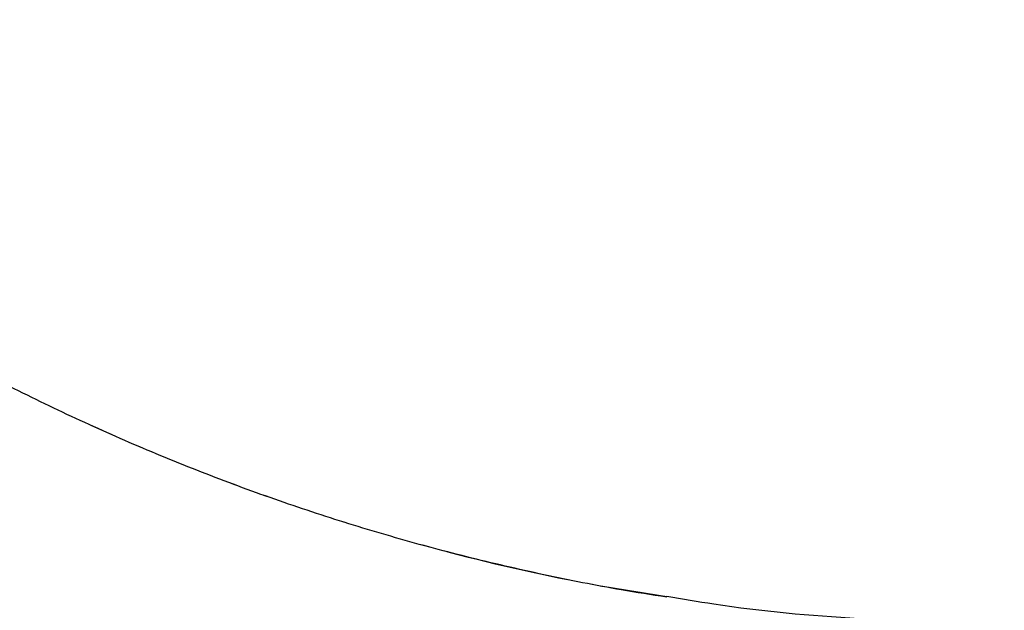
# Model space of a CAD drawing. Header units: millimetres. Extents: x 8 to 424, y 12 to 199.
# Tile 67 of 83: x 58.478 to 58.835, y 193.786 to 194. Entities that reach past the tile are written whole.
import ezdxf

# ---------------------------------------------------------------- set-up
doc = ezdxf.new("R2010")
doc.units = ezdxf.units.MM

msp = doc.modelspace()

# ---------------------------------------------------------------- linework, layer by layer
at = {"color": 252, "linetype": 'Continuous', "lineweight": 0}
msp.add_open_spline([(58.71252, 193.79102), (58.70052, 193.79288), (58.67076, 193.79751), (58.6295, 193.80766), (58.58858, 193.81979), (58.55354, 193.83206), (58.51883, 193.84602), (58.48462, 193.8617), (58.45078, 193.87918), (58.41761, 193.89837), (58.38514, 193.91929), (58.35205, 193.943), (58.31843, 193.96962), (58.29634, 193.98983), (58.28528, 193.99995)], degree=3, knots=[0, 0, 0, 0, 0.075416, 0.186972, 0.263523, 0.340489, 0.417454, 0.495813, 0.574172, 0.653967, 0.733762, 0.814022, 0.906865, 1, 1, 1, 1], dxfattribs=at)
at = {"color": 7, "linetype": 'Continuous', "lineweight": 30}
for points, knots in [([(58.71246, 193.79076), (58.70698, 193.7916), (58.69207, 193.79389), (58.66791, 193.79873), (58.64004, 193.80517), (58.61254, 193.8126), (58.58542, 193.82097), (58.55868, 193.83027), (58.53227, 193.84052), (58.50625, 193.85169), (58.4806, 193.86381), (58.45535, 193.87686), (58.43053, 193.89081), (58.40619, 193.90567), (58.38234, 193.92142), (58.35902, 193.93804), (58.33637, 193.9554), (58.3145, 193.97351), (58.29749, 193.98841), (58.28801, 193.99753), (58.28532, 194.00012)], [0, 0, 0, 0, 0.0344575, 0.0936462, 0.1529574, 0.2120403, 0.2705023, 0.3291975, 0.3878229, 0.4463751, 0.5050397, 0.563953, 0.6228868, 0.681802, 0.7410519, 0.800409, 0.8595926, 0.9182887, 0.9767957, 1, 1, 1, 1]), ([(58.83485, 193.78116), (58.81729, 193.78155), (58.78208, 193.78233), (58.74121, 193.78601), (58.71818, 193.79003), (58.71252, 193.79102)], [0, 0, 0, 0, 0.428995, 0.859869, 1, 1, 1, 1])]:
    msp.add_open_spline(points, degree=3, knots=knots, dxfattribs=at)

doc.saveas('drawing.dxf')
